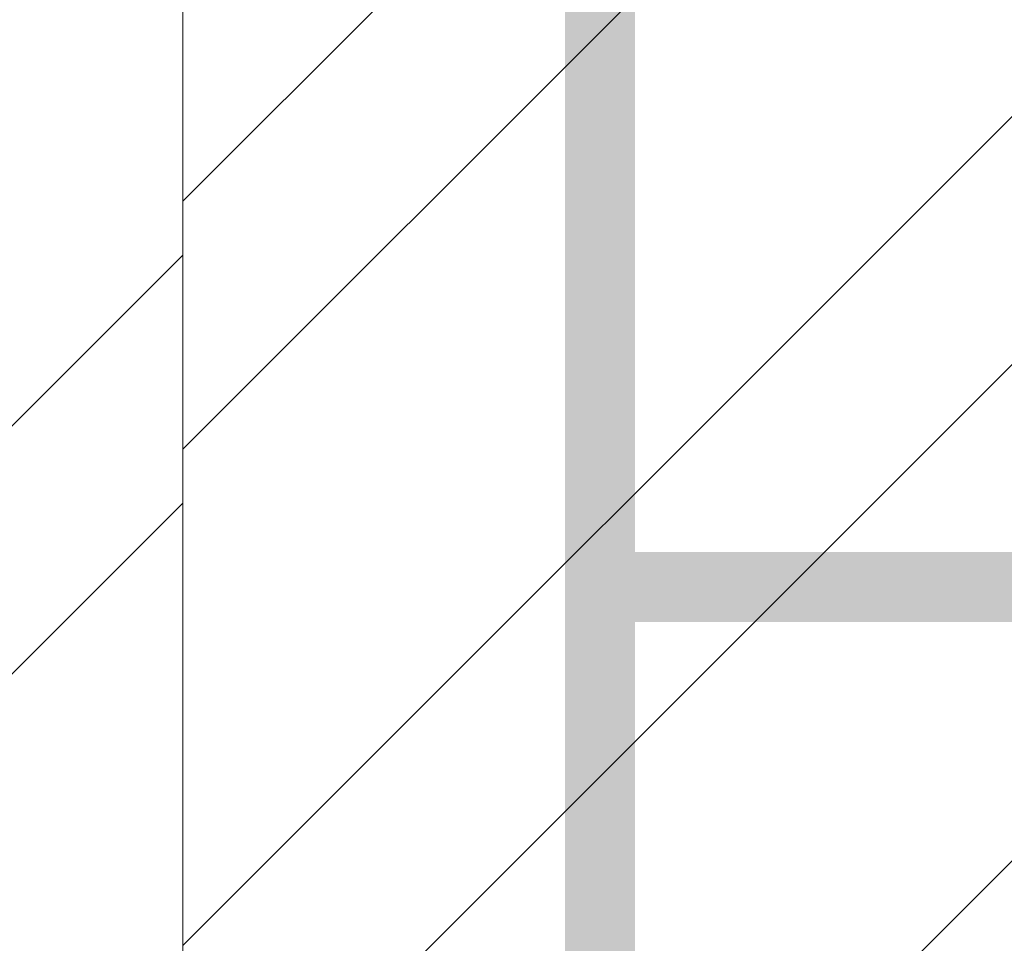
# Model space of a CAD drawing. Header units: inches. Extents: x 105152 to 158499, y 12149 to 30915.
# Tile 194 of 256: x 126756 to 126763.01, y 21524.96 to 21531.54. Entities that reach past the tile are written whole.
import ezdxf

# ---------------------------------------------------------------- set-up
doc = ezdxf.new("R2010")
doc.units = ezdxf.units.IN
doc.header["$MEASUREMENT"] = 0
for name, color, linetype, lineweight in [('AR - PLAN', 251, 'Continuous', 5), ('PD_BRICK WALL_115', 134, 'Continuous', 30), ('PD_HATCH', 45, 'Continuous', 9), ('PP-Domestic  Cold Water Supply', 5, 'Continuous', 25), ('WATER SUPPLY ', 7, 'Continuous', 9)]:
    doc.layers.add(name, color=color, linetype=linetype, lineweight=lineweight)

# ---------------------------------------------------------------- blocks, each defined once
blk = doc.blocks.new('WATER SUPPLY')
at = {"layer": 'PP-Domestic  Cold Water Supply', "const_width": 0.4999999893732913}
for points in [[(200.6358141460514, 279.5730691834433), (200.6358141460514, 214.716360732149)], [(203.6642439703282, 250.7163599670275), (200.6358141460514, 250.7163599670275)]]:
    blk.add_lwpolyline(points, dxfattribs=at)
blk = doc.blocks.new('FIRST FLOOR PLAN 0')
at = {"layer": 'PD_HATCH', "lineweight": 5}
h = blk.add_hatch(dxfattribs=at)
h.set_pattern_fill('ANSI32', color=251, scale=10)
h.set_pattern_definition([(45, (-550.7705653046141, -242.3817885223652), (-2.651650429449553, 2.651650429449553), []), (45, (-549.0027983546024, -242.3817885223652), (-2.651650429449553, 2.651650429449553), [])])
h.paths.add_polyline_path([(-539.9997091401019, -240.2998080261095), (-583.2497091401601, -240.2998080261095), (-583.2497091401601, -244.7998080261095), (-539.9997091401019, -244.7998080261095)])
h.paths.add_polyline_path([(-625.2497091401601, -240.2998080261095), (-668.4997091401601, -240.2998080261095), (-668.4997091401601, -244.7998080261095), (-625.2497091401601, -244.7998080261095)], flags=17)
h.paths.add_polyline_path([(-539.9997091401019, -323.4998080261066), (-539.9997091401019, -327.9998080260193), (-377.9997091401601, -327.9998080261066), (-377.9997091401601, -323.4998080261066), (-530.9997091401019, -323.4998080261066), (-530.9997091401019, -233.9998080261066), (-470.9997091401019, -233.9998080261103), (-470.9997091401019, -257.9998080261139), (-466.4997091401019, -257.9998080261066), (-466.4997091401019, -233.9998080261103), (-386.9997091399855, -233.9998080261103), (-386.9997091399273, -261.9998080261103), (-382.4997091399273, -261.9998080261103), (-382.4997091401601, -102.9998080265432), (-377.9997091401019, -102.9998080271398), (-377.9997091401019, -98.49980802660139), (-386.9997091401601, -98.49980802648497), (-386.9997091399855, -224.9998080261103), (-530.9997091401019, -224.9998080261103), (-530.9997091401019, -8.9998324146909), (-539.9997091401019, -8.9998324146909)])
h.paths.add_polyline_path([(-595.4997039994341, -332.9374820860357), (-590.9997039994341, -332.9374820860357), (-590.9997039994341, -327.9998080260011), (-581.9997091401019, -327.9998080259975), (-581.9997091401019, -323.4998080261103), (-668.4997091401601, -323.4998080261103), (-668.4997091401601, -167.9998080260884), (-745.4997091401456, -167.9998080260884), (-745.4997091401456, -172.4998080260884), (-672.9997091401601, -172.4998080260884), (-672.9997091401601, -323.4998080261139), (-728.9997091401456, -323.4998080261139), (-728.9997091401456, -327.9998080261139), (-595.4997039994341, -327.9998080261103)])
h = blk.add_hatch(dxfattribs=at)
h.set_pattern_fill('ANSI32', color=251, scale=10)
h.set_pattern_definition([(45, (26013.46920260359, 17879.3870099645), (-2.651650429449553, 2.651650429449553), []), (45, (26015.2369695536, 17879.3870099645), (-2.651650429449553, 2.651650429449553), [])])
h.paths.add_polyline_path([(-524.9997091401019, -8.999808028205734), (-530.9997091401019, -8.999808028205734), (-530.9997091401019, -44.99980802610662), (-524.9997091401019, -44.99980802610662)])
h.paths.add_polyline_path([(-524.9997091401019, -44.99980802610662), (-530.9997091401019, -44.99980802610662), (-530.9997091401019, -80.99980802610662), (-524.9997091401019, -80.99980802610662)])
h.paths.add_polyline_path([(-530.9997091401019, -80.99980802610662), (-530.9997091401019, -116.9998080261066), (-524.9997091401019, -116.9998080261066), (-524.9997091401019, -80.99980802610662)])
h.paths.add_polyline_path([(-524.9997091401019, -116.9998080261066), (-530.9997091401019, -116.9998080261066), (-530.9997091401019, -152.9998080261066), (-524.9997091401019, -152.9998080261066)])
h.paths.add_polyline_path([(-524.9997091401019, -152.9998080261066), (-530.9997091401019, -152.9998080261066), (-530.9997091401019, -188.9998080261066), (-524.9997091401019, -188.9998080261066)])
h.paths.add_polyline_path([(-524.9997091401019, -188.9998080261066), (-530.9997091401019, -188.9998080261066), (-530.9997091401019, -224.9998080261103), (-524.9997091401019, -224.9998080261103)])
h.paths.add_polyline_path([(-245.9997091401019, -8.99980802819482), (-254.9997091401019, -8.99980802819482), (-254.9997091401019, -98.49980802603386), (-259.4997091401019, -98.49980802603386), (-259.4997091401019, -102.9998080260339), (-254.9997091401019, -102.9998080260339), (-254.9997091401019, -112.9998080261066), (-245.9997091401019, -112.999808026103)])
h.paths.add_polyline_path([(-326.9997091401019, -8.999808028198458), (-331.4997091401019, -8.999808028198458), (-331.4997091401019, -98.49980802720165), (-335.9997091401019, -98.49980802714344), (-335.9997091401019, -102.9998080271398), (-301.4997091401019, -102.9998080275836), (-301.4997091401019, -98.49980802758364), (-326.9997091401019, -98.49980802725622)])
h.paths.add_polyline_path([(-331.4997091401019, -26.99980802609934), (-334.4997091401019, -26.99980802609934), (-334.4997091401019, -31.49980802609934), (-331.4997091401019, -31.49980802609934)], flags=17)
h.paths.add_polyline_path([(-358.4997091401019, -26.99980802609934), (-361.4997091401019, -26.99980802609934), (-361.4997091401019, -17.99980802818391), (-365.9997091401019, -17.99980802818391), (-365.9997091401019, -26.99980802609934), (-376.4997091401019, -26.99980802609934), (-376.4997091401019, -31.49980802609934), (-358.4997091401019, -31.49980802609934)])
h.paths.add_polyline_path([(-412.4997091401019, -8.999808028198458), (-416.9997091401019, -8.999808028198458), (-416.9997091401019, -24.99980802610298), (-416.9997091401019, -31.49980802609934), (-412.4997091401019, -31.49980802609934), (-412.4997091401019, -26.99980802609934)])
h.paths.add_polyline_path([(-121.4997091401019, -8.99980802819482), (-125.9997091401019, -8.99980802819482), (-125.9997091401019, -26.99980802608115), (-121.4997091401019, -26.99980802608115)])
at = {"layer": 'PD_BRICK WALL_115', "color": 251, "lineweight": 5}
blk.add_lwpolyline([(-377.9997091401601, -323.4998080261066), (-530.9997091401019, -323.4998080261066), (-530.9997091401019, -233.9998080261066), (-470.9997091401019, -233.9998080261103), (-470.9997091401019, -257.9998080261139), (-466.4997091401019, -257.9998080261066), (-466.4997091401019, -233.9998080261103), (-386.9997091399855, -233.9998080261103), (-386.9997091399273, -261.9998080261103), (-382.4997091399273, -261.9998080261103), (-382.4997091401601, -102.9998080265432), (-377.9997091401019, -102.9998080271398), (-377.9997091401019, -98.49980802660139), (-386.9997091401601, -98.49980802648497), (-386.9997091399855, -224.9998080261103), (-530.9997091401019, -224.9998080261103), (-530.9997091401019, -8.9998324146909), (-539.9997091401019, -8.9998324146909), (-539.9997091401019, -323.4998080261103), (-539.9997091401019, -323.4998080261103)], dxfattribs=at)

msp = doc.modelspace()

# ---------------------------------------------------------------- block references
at = {"layer": 'WATER SUPPLY '}
msp.add_blockref('WATER SUPPLY', (126559.4972756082, 21276.78212641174), dxfattribs=at)

# ---------------------------------------------------------------- next in the draw order: block references
at = {"layer": 'AR - PLAN', "color": 251}
msp.add_blockref('FIRST FLOOR PLAN 0', (127288.1612291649, 21602.49829319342), dxfattribs=at)

doc.saveas('drawing.dxf')
